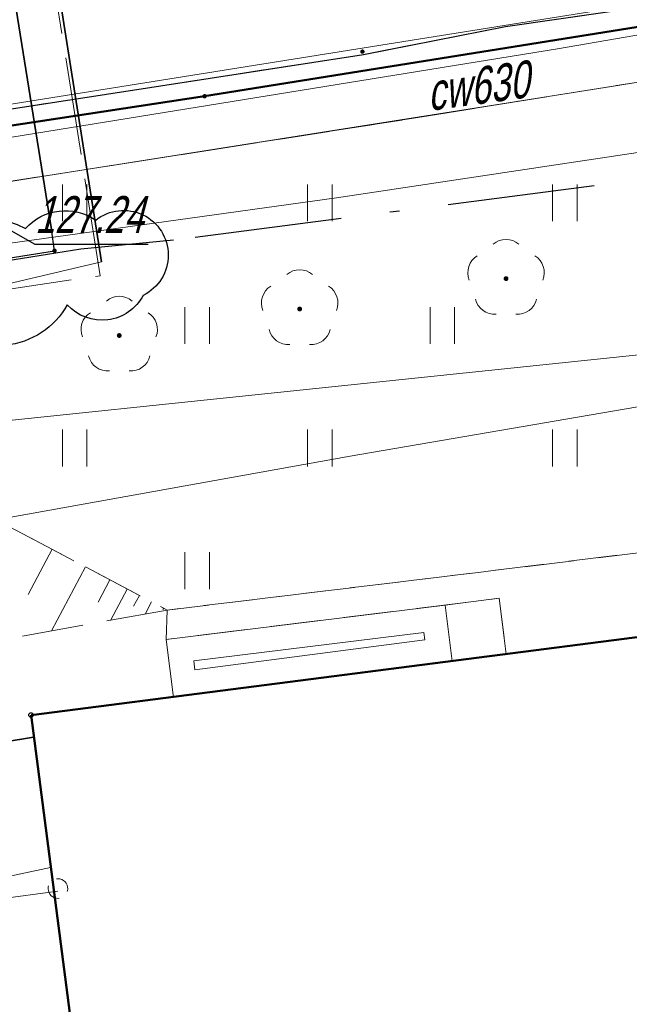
# Model space of a CAD drawing. Extents: x 7463256 to 7464485, y 5957341 to 5958260.
# Tile 40 of 256: x 7463412 to 7463424, y 5957503 to 5957523. Entities that reach past the tile are written whole.
import ezdxf
from ezdxf.enums import TextEntityAlignment as Align

# ---------------------------------------------------------------- set-up
doc = ezdxf.new("R2010")
doc.units = 0
doc.header["$MEASUREMENT"] = 0
for name, pattern in [('1.5_0.5', [2, 1.5, -0.5]), ('218-500', [1, 0.5, -0.5]), ('GAK', [5.2, 3, -1, 0.2, -1]), ('l219_500', [0]), ('mz1.0_0.5', [1.5, 1, -0.5]), ('mz1.25_0.5', [1.75, 1.25, -0.5]), ('mz2.0_0.5', [2.5, 2, -0.5])]:
    doc.linetypes.add(name, pattern=pattern)
doc.layers.get('0').update_dxf_attribs({"color": 2, "linetype": 'CONTINUOUS', "lineweight": 5})
for name, color, linetype in [('000 Inne (niezydentyfikowane)', 7, 'CONTINUOUS'), ('203-Punkt załamania granicy działki nie stabilizowany', 7, 'CONTINUOUS'), ('218-Granica użytku', 7, 'CONTINUOUS'), ('219-Linia granicy', 7, 'CONTINUOUS'), ('312-Budynek (powierzchnia)', 7, 'CONTINUOUS'), ('352-schody (powierzchnia)', 7, 'CONTINUOUS'), ('chodnik (powierzchnia)', 7, 'CONTINUOUS'), ('drzewo liściaste (punkt)', 7, 'CONTINUOUS'), ('jezdnia (powierzchnia)', 7, 'CONTINUOUS'), ('krawężnik (linia)', 7, 'CONTINUOUS'), ('ogrodzenie trwałe (linia)', 7, 'CONTINUOUS'), ('przewód ciepłowniczy (linia)', 7, 'CONTINUOUS'), ('przewód ciepłowniczy (linia)-Atr1', 7, 'CONTINUOUS'), ('przewód elektroenergetyczny (linia)', 7, 'CONTINUOUS'), ('przewód telekomunikacyjny (linia)', 7, 'CONTINUOUS'), ('przewód telekomunikacyjny - projektowany lub w budowie (linia) - ob. projektowany', 7, 'CONTINUOUS'), ('Punkt budynku', 7, 'CONTINUOUS'), ('punkt o określonej wysokości (sieć ciepłownicza)-Atr2', 7, 'CONTINUOUS'), ('punkt o określonej wysokości (sieć elektroenergetyczna)', 7, 'CONTINUOUS'), ('punkt wysokościowy sztuczny', 7, 'CONTINUOUS'), ('rura ochronna - przewód elektroenergetyczny (linia)', 7, 'CONTINUOUS'), ('rura ochronna - przewód telekomunikacyjny (linia)', 7, 'CONTINUOUS'), ('skarpa nieumocniona (powierzchnia)', 7, 'CONTINUOUS'), ('taras (powierzchnia)', 7, 'CONTINUOUS'), ('trawnik (powierzchnia)', 7, 'CONTINUOUS'), ('trawnik (powierzchnia) - symbol', 7, 'CONTINUOUS'), ('urządzenie techniczne projektowane lub w budowie (sieć telekomunikacyjna) - punkt - ob. projektowany', 7, 'CONTINUOUS')]:
    doc.layers.add(name, color=color, linetype=linetype)
doc.layers.add('____proj LSN', color=1, linetype='CONTINUOUS', lineweight=5)
doc.styles.get("Standard").update_dxf_attribs({"font": 'txt', "width": 0.75})
doc.linetypes.add('902-500', pattern='A,3.75,0,[1,ksztalty.shx,S=0.5,R=0,X=0,Y=0],3.75', length=7.5)

# ---------------------------------------------------------------- blocks, each defined once
blk = doc.blocks.new('PW01')
at = {"linetype": 'Continuous', "lineweight": 13}
h = blk.add_hatch(color=0, dxfattribs=at)
edge = h.paths.add_edge_path()
edge.add_arc((0, 0), 0.045, 0, 360)
blk = doc.blocks.new('OP021')
at = {"linetype": 'Continuous', "lineweight": 13}
h = blk.add_hatch(color=0, dxfattribs=at)
edge = h.paths.add_edge_path()
edge.add_arc((0, 0), 0.05, 0, 360)
at = {"color": 0, "linetype": 'Continuous', "lineweight": 13}
for centre, start, end in [((0, 0.4), 49.272, 130.728), ((-0.38, 0.124), 121.308, 202.548), ((0.38, 0.124), 337.452, 58.692), ((-0.235, -0.324), 193.221, 274.871), ((0.235, -0.324), 265.129, 346.779)]:
    blk.add_arc(centre, 0.4, start, end, dxfattribs=at)
blk = doc.blocks.new('PW02')
at = {"linetype": 'Continuous', "lineweight": 13}
h = blk.add_hatch(color=0, dxfattribs=at)
edge = h.paths.add_edge_path()
edge.add_arc((0, 0), 0.045, 0, 360)
blk = doc.blocks.new('TU04')
at = {"color": 0, "linetype": 'Continuous', "lineweight": 13}
for p, q in [((0, 0), (0, 0.75)), ((0.5, 0), (0.5, 0.75))]:
    blk.add_line(p, q, dxfattribs=at)
blk = doc.blocks.new('US01P')
at = {"color": 0, "linetype": 'Continuous', "lineweight": 13}
for points in [[(0.082, 0.181), (0.072, 0.186), (0.034, 0.197), (-0.006, 0.2), (-0.046, 0.194), (-0.084, 0.182), (-0.118, 0.161), (-0.148, 0.135), (-0.172, 0.103), (-0.189, 0.066), (-0.198, 0.028), (-0.2, -0.001)], [(-0.082, -0.182), (-0.061, -0.191), (-0.022, -0.199), (0.018, -0.199), (0.057, -0.192), (0.094, -0.177), (0.127, -0.155), (0.155, -0.126), (0.177, -0.093), (0.192, -0.056), (0.199, -0.016), (0.2, 0)]]:
    blk.add_lwpolyline(points, dxfattribs=at)
blk = doc.blocks.new('203')
at = {"linetype": 'Continuous', "lineweight": 0}
h = blk.add_hatch(color=0, dxfattribs=at)
edge = h.paths.add_edge_path()
edge.add_arc((0, 0), 0.045, 0, 360)
blk = doc.blocks.new('PUNKTBUD')
at = {"color": 0}
blk.add_circle((0, 0), 0.045, dxfattribs=at)

msp = doc.modelspace()

# ---------------------------------------------------------------- linework, layer by layer
at = {"layer": '000 Inne (niezydentyfikowane)', "color": 7, "linetype": 'Continuous', "lineweight": 13}
for p, q in [((7463412.44, 5957511.83), (7463411.95, 5957510.91)), ((7463413.12, 5957511.47), (7463412.43, 5957510.17)), ((7463413.62, 5957511.21), (7463413.38, 5957510.75)), ((7463413.97, 5957511.02), (7463413.63, 5957510.38)), ((7463414.22, 5957510.89), (7463414.1, 5957510.67)), ((7463414.47, 5957510.76), (7463414.34, 5957510.51)), ((7463414.72, 5957510.63), (7463414.7, 5957510.6))]:
    msp.add_line(p, q, dxfattribs=at)
at = {"layer": '218-Granica użytku', "color": 3, "linetype": '218-500', "lineweight": 18, "flags": 128}
for points in [[(7463452.68, 5957527.01), (7463415.55, 5957521.07)], [(7463415.55, 5957521.07), (7463349.73, 5957511.05)]]:
    msp.add_lwpolyline(points, dxfattribs=at)
at = {"layer": '219-Linia granicy', "color": 3, "linetype": 'l219_500', "lineweight": 50, "flags": 128}
for points in [[(7463452.68, 5957527.01), (7463415.55, 5957521.07)], [(7463415.55, 5957521.07), (7463349.73, 5957511.05)]]:
    msp.add_lwpolyline(points, dxfattribs=at)
at = {"layer": '312-Budynek (powierzchnia)', "color": 7, "linetype": 'Continuous', "lineweight": 50, "flags": 128}
for points in [[(7463412.01, 5957508.45), (7463425.01, 5957510.12)], [(7463418.4, 5957459.25), (7463412.01, 5957508.45)]]:
    msp.add_lwpolyline(points, dxfattribs=at)
at = {"layer": '352-schody (powierzchnia)', "color": 7, "linetype": 'Continuous', "lineweight": 18, "flags": 128}
msp.add_lwpolyline([(7463421.7, 5957509.69), (7463420.6, 5957509.55), (7463420.46, 5957510.69), (7463421.56, 5957510.83)], close=True, dxfattribs=at)
msp.add_lwpolyline([(7463421.7, 5957509.69), (7463420.6, 5957509.55), (7463420.46, 5957510.69), (7463421.56, 5957510.83)], close=True, dxfattribs=at)
msp.add_lwpolyline([(7463420.852, 5957509.582), (7463420.85, 5957509.582)], dxfattribs=at)
at = {"layer": '____proj LSN', "linetype": 'GAK', "lineweight": 30}
msp.add_lwpolyline([(7463557.034, 5957527.754), (7463529.836, 5957525.858), (7463527.492, 5957526.661), (7463507.677, 5957526.871), (7463490.682, 5957526.889), (7463481.867, 5957526.354), (7463473.823, 5957525.303), (7463453.066, 5957523.762), (7463448.119, 5957522.43), (7463440.616, 5957521.377), (7463428.652, 5957519.905), (7463414.914, 5957518.134), (7463413.023, 5957517.95), (7463377.03, 5957512.203, 0.407803), (7463376.614, 5957511.641), (7463376.983, 5957508.951), (7463376.78, 5957507.939, -0.297323), (7463376.355, 5957507.596), (7463372.592, 5957507.217), (7463367.616, 5957505.977, 0.395758), (7463367.382, 5957505.61), (7463369.408, 5957490.504, -0.400476), (7463369.004, 5957489.945), (7463355.008, 5957487.349, 0.393739)], format="xyb", dxfattribs=at)
at = {"layer": '____proj LSN', "color": 7, "lineweight": 30}
msp.add_lwpolyline([(7463409.244, 5957517.806, -0.359769), (7463411.898, 5957518.374, -0.5206), (7463411.898, 5957518.374, -0.376923), (7463413.33, 5957518.544, -0.5206), (7463413.33, 5957518.544, -1.113353), (7463414.299, 5957517.009, -0.5206), (7463414.299, 5957517.009, -0.867989), (7463414.299, 5957517.009, -0.5206), (7463412.751, 5957516.816, -0.5206), (7463412.751, 5957516.816, -0.5206), (7463410.096, 5957516.548, -0.5206)], format="xyb", dxfattribs=at)
at = {"layer": 'chodnik (powierzchnia)', "color": 7, "linetype": 'mz1.0_0.5', "lineweight": 18, "flags": 128}
for points in [[(7463445.75, 5957498.83), (7463448.8, 5957499.45), (7463452.23, 5957512.33), (7463455.11, 5957523.13), (7463454.05, 5957524.28), (7463440.57, 5957522.28), (7463440.12, 5957521.69), (7463439.86, 5957520.84), (7463439.85, 5957520.02), (7463438.85, 5957519.83), (7463438.92, 5957521.22), (7463439.26, 5957522.18), (7463439.84, 5957522.97), (7463440.27, 5957523.26), (7463454.47, 5957525.36), (7463455.66, 5957524.38), (7463456.51, 5957523.19), (7463456.62, 5957522.72), (7463448.75, 5957493.58), (7463451.12, 5957475.5), (7463437.85, 5957473.77), (7463433.94, 5957462.22), (7463435.56, 5957449.69), (7463433.99, 5957449.58), (7463432.42, 5957462.31), (7463436.18, 5957473.6), (7463436.08, 5957474.28), (7463434.06, 5957474.08), (7463433.72, 5957477.59), (7463435.62, 5957477.87), (7463435.09, 5957481.83), (7463432.27, 5957481.21), (7463431.86, 5957484.28), (7463434.75, 5957484.8), (7463431.42, 5957510.68), (7463431.13, 5957512.62), (7463430.41, 5957518.67), (7463429.88, 5957519.81), (7463429.03, 5957520.73), (7463427.91, 5957521.34), (7463426.39, 5957521.68), (7463420.12, 5957520.67), (7463375.89, 5957513.74), (7463376.01, 5957515.32), (7463418.79, 5957521.92), (7463421.69, 5957522.49), (7463426.09, 5957523.13), (7463427.78, 5957522.99), (7463429.27, 5957522.42), (7463430.5, 5957521.48), (7463431.44, 5957520.19), (7463431.96, 5957518.66), (7463437.54, 5957475.3), (7463448.6, 5957476.77)], [(7463429.85, 5957510.46), (7463425.07, 5957509.65), (7463425.01, 5957510.12), (7463421.7, 5957509.69), (7463421.56, 5957510.83), (7463414.77, 5957509.99), (7463414.79, 5957510.59), (7463421.14, 5957511.36), (7463429.54, 5957512.39)]]:
    msp.add_lwpolyline(points, close=True, dxfattribs=at)
at = {"layer": 'jezdnia (powierzchnia)', "color": 7, "linetype": '1.5_0.5', "lineweight": 18, "flags": 128}
msp.add_lwpolyline([(7463591.769, 5957590.04), (7463594.62, 5957579.65), (7463594.79, 5957579.07), (7463596.31, 5957573.71), (7463597.08, 5957571.26), (7463598.44, 5957567.63), (7463599.77, 5957563.99), (7463601.39, 5957560.33), (7463603, 5957556.92), (7463604.8, 5957553.45), (7463606.67, 5957549.88), (7463607.91, 5957547.85), (7463608.89, 5957546.32), (7463610.59, 5957543.72), (7463613.11, 5957540.23), (7463614.06, 5957539.06), (7463616.64, 5957535.71), (7463619.11, 5957532.45), (7463621.08, 5957529.83), (7463628.6, 5957519.98), (7463628.85, 5957519.6), (7463629.15, 5957519.23), (7463629.46, 5957518.87), (7463629.77, 5957518.51), (7463630.08, 5957518.15), (7463630.4, 5957517.79), (7463630.71, 5957517.44), (7463631.03, 5957517.09), (7463631.36, 5957516.74), (7463631.69, 5957516.39), (7463632.02, 5957516.05), (7463632.35, 5957515.71), (7463632.67, 5957515.38), (7463632.99, 5957515.05), (7463633.31, 5957514.73), (7463633.64, 5957514.41), (7463633.97, 5957514.1), (7463634.3, 5957513.79), (7463634.64, 5957513.48), (7463634.98, 5957513.18), (7463635.33, 5957512.88), (7463635.68, 5957512.58), (7463636.03, 5957512.29), (7463636.4, 5957511.99), (7463636.78, 5957511.7), (7463637.16, 5957511.42), (7463637.55, 5957511.14), (7463637.94, 5957510.87), (7463638.34, 5957510.6), (7463638.74, 5957510.35), (7463639.14, 5957510.09), (7463639.55, 5957509.85), (7463639.96, 5957509.61), (7463640.38, 5957509.38), (7463642.84, 5957508.24), (7463664.97, 5957492.53), (7463637.77, 5957502.4), (7463635.02, 5957503.55), (7463634.57, 5957503.76), (7463634.12, 5957503.98), (7463633.68, 5957504.22), (7463633.25, 5957504.47), (7463632.83, 5957504.73), (7463632.41, 5957505), (7463632.01, 5957505.29), (7463631.61, 5957505.59), (7463631.22, 5957505.9), (7463630.84, 5957506.22), (7463629.34, 5957507.67), (7463614.31, 5957526.12), (7463607.42, 5957531.18), (7463601.26, 5957534.12), (7463592.11, 5957537.46), (7463582.8, 5957540.04), (7463578.77, 5957540.9), (7463562.61, 5957542.27), (7463545.44, 5957541.57), (7463525.75, 5957538.68), (7463489.6, 5957533.13), (7463485.87, 5957532.52), (7463482.19, 5957530.95), (7463472.45, 5957526.44), (7463471.25, 5957525.52), (7463470.32, 5957524.14), (7463469.89, 5957523.54), (7463467.66, 5957515.23), (7463467.32, 5957515.32), (7463466.99, 5957515.41), (7463466.65, 5957515.5), (7463466.18, 5957513.75), (7463466.52, 5957513.66), (7463466.85, 5957513.57), (7463467.19, 5957513.48), (7463469.89, 5957523.54), (7463463.58, 5957500.08), (7463463.25, 5957500.17), (7463462.92, 5957500.25), (7463462.59, 5957500.34), (7463462.14, 5957498.62), (7463462.47, 5957498.53), (7463462.8, 5957498.45), (7463463.13, 5957498.36), (7463459.63, 5957485.41), (7463458.39, 5957485.74), (7463455.73, 5957476.33), (7463457.09, 5957475.96), (7463463.86, 5957474.19), (7463464.79, 5957477.72), (7463467.83, 5957476.92), (7463467.77, 5957476.7), (7463467.71, 5957476.47), (7463467.66, 5957476.25), (7463468.82, 5957475.94), (7463468.88, 5957476.17), (7463468.93, 5957476.4), (7463468.99, 5957476.62), (7463469.28, 5957476.55), (7463469.96, 5957476.37), (7463470.75, 5957479.31), (7463471.02, 5957479.24), (7463471.29, 5957479.17), (7463471.56, 5957479.1), (7463471.83, 5957479.03), (7463469.83, 5957470.77), (7463468.39, 5957465.19), (7463471.46, 5957464.38), (7463467.55, 5957451.02), (7463465.51, 5957447), (7463462.32, 5957444.2), (7463449.04, 5957441.48), (7463441.03, 5957432.97), (7463438.44, 5957432.79), (7463435.93, 5957446.13), (7463438.61, 5957447.13), (7463439.57, 5957448.35), (7463450.04, 5957473.65), (7463451.08, 5957474.98), (7463451.12, 5957475.5), (7463448.75, 5957493.58), (7463456.62, 5957522.72), (7463456.51, 5957523.19), (7463455.66, 5957524.38), (7463454.47, 5957525.36), (7463440.27, 5957523.26), (7463439.84, 5957522.97), (7463439.26, 5957522.18), (7463438.92, 5957521.22), (7463438.85, 5957519.83), (7463439.85, 5957520.02), (7463442.8, 5957520.53), (7463445.75, 5957498.83), (7463448.6, 5957476.77), (7463437.54, 5957475.3), (7463431.96, 5957518.66), (7463431.44, 5957520.19), (7463430.5, 5957521.48), (7463429.27, 5957522.42), (7463427.78, 5957522.99), (7463426.09, 5957523.13), (7463421.69, 5957522.49), (7463418.79, 5957521.92), (7463376.01, 5957515.32), (7463334.96, 5957509.14), (7463334.47, 5957515.53), (7463334.26, 5957521.17), (7463334.04, 5957522.29), (7463334.48, 5957520.99), (7463334.79, 5957520.19), (7463335.34, 5957519.65), (7463336.05, 5957519.42), (7463337.13, 5957519.61), (7463338.12, 5957520.23), (7463338.91, 5957521.17), (7463339.69, 5957522.36), (7463342.64, 5957522.54), (7463343.21, 5957521.22), (7463343.94, 5957520.24), (7463344.8, 5957519.42), (7463345.72, 5957518.76), (7463346.74, 5957518.19), (7463347.84, 5957517.75), (7463348.77, 5957517.46), (7463382.62, 5957522.66), (7463407.52, 5957526.48), (7463412.42, 5957527.23), (7463432.39, 5957530.36), (7463438.28, 5957531.28), (7463439.27, 5957531.43), (7463440.77, 5957531.67), (7463463.05, 5957535.17), (7463469.41, 5957536.19), (7463485.95, 5957538.82), (7463487.91, 5957539.15), (7463505.7, 5957542.11), (7463506.8, 5957542.48), (7463507.91, 5957543.56), (7463509.24, 5957545.81), (7463509.79, 5957547.9), (7463514.89, 5957549.48), (7463515.34, 5957548.02), (7463516.02, 5957546.59), (7463516.84, 5957545.44), (7463517.92, 5957544.71), (7463519.34, 5957544.39), (7463529.12, 5957545.81), (7463536.72, 5957547.02), (7463542.97, 5957547.77), (7463550.75, 5957548.47), (7463557.74, 5957548.84), (7463562.91, 5957548.67), (7463569.76, 5957548.4), (7463579.41, 5957548.08), (7463582.97, 5957549.54), (7463585.43, 5957551.54), (7463587.37, 5957553.5), (7463588.97, 5957555.95), (7463589.14, 5957555.59), (7463589.64, 5957556.42), (7463590.36, 5957558.13), (7463590.82, 5957559.79), (7463591.1, 5957561.3), (7463591.18, 5957562.71), (7463591.21, 5957564.41), (7463590.65, 5957566.85), (7463589.9, 5957570.06), (7463589.09, 5957573.66), (7463588.01, 5957579.07), (7463587.09, 5957582.93), (7463585.652, 5957589.138)], dxfattribs=at)
at = {"layer": 'krawężnik (linia)', "color": 7, "linetype": 'Continuous', "lineweight": 25, "flags": 128}
msp.add_lwpolyline([(7463336.04, 5957503.32), (7463376.55, 5957509.27), (7463375.89, 5957513.74), (7463376.01, 5957515.32), (7463418.79, 5957521.92), (7463421.69, 5957522.49), (7463426.09, 5957523.13), (7463427.78, 5957522.99), (7463429.27, 5957522.42), (7463430.5, 5957521.48), (7463431.44, 5957520.19), (7463431.96, 5957518.66), (7463437.54, 5957475.3)], dxfattribs=at)
at = {"layer": 'ogrodzenie trwałe (linia)', "color": 7, "linetype": '902-500', "lineweight": 35, "flags": 128}
msp.add_lwpolyline([(7463412.06, 5957508), (7463400.92, 5957506.16)], dxfattribs=at)
at = {"layer": 'przewód ciepłowniczy (linia)', "color": 212, "linetype": 'Continuous', "lineweight": 18, "flags": 128}
for points in [[(7463387.18, 5957516.35), (7463399.03, 5957518.25), (7463410.02, 5957519.99), (7463410.9, 5957520.12), (7463422.75, 5957522.04), (7463430.95, 5957523.46)], [(7463430.14, 5957522.28), (7463423.85, 5957521.27), (7463411.97, 5957519.39), (7463409.72, 5957519.03), (7463400.12, 5957517.5), (7463388.26, 5957515.6), (7463376.4, 5957513.8), (7463375.46, 5957513.61), (7463375.14, 5957513.34), (7463374.95, 5957512.92), (7463375.02, 5957511.94), (7463375.3, 5957509.43), (7463375.49, 5957507.69), (7463375.7, 5957506.8), (7463375.98, 5957506.47), (7463376.38, 5957506.33), (7463377.41, 5957506.39), (7463381.02, 5957506.93), (7463381.69, 5957506.8), (7463382.11, 5957506.62), (7463382.38, 5957506.3), (7463382.7, 5957505.4), (7463384.51, 5957490.52), (7463386.16, 5957478.58)], [(7463305.77, 5957496.7), (7463313.32, 5957497.56), (7463321.14, 5957498.46), (7463320.36, 5957505.18), (7463410.51, 5957514.35), (7463436.6, 5957517.07), (7463437.18, 5957511.34), (7463444.15, 5957511.8), (7463446.07, 5957511.87)]]:
    msp.add_lwpolyline(points, dxfattribs=at)
at = {"layer": 'przewód elektroenergetyczny (linia)', "color": 1, "linetype": 'Continuous', "lineweight": 18, "flags": 128}
for points in [[(7463545.53, 5957525.01), (7463533.65, 5957524.5), (7463526.21, 5957524.15), (7463517.9, 5957524.11), (7463510.15, 5957524.07), (7463494.86, 5957524.3), (7463487.59, 5957524.4), (7463477.05, 5957524.31), (7463470.92, 5957524.22), (7463470.27, 5957524.18), (7463455.64, 5957523.2), (7463447.97, 5957523.03), (7463439.55, 5957521.79), (7463432.39, 5957520.97), (7463427.96, 5957520.46), (7463418.24, 5957519), (7463404.58, 5957517.1), (7463398.46, 5957516.12), (7463384.16, 5957513.79), (7463369.43, 5957511.47), (7463359.36, 5957510.05)], [(7463428.55, 5957515.45), (7463418.52, 5957513.73), (7463403.5, 5957511.03), (7463396.58, 5957509.89), (7463392.57, 5957509.46), (7463378.67, 5957508.18), (7463372.04, 5957507.61), (7463362.13, 5957504.89), (7463355.32, 5957504.04), (7463349.36, 5957503.37), (7463350.82, 5957492), (7463351.75, 5957485.03), (7463351.95, 5957483.37), (7463352.12, 5957478.75), (7463352.28, 5957475.33)], [(7463428.55, 5957515.45), (7463418.52, 5957513.73), (7463403.5, 5957511.03), (7463396.58, 5957509.89), (7463392.57, 5957509.46), (7463378.67, 5957508.18), (7463372.04, 5957507.61), (7463362.13, 5957504.89), (7463355.32, 5957504.04)], [(7463418.52, 5957513.73), (7463403.5, 5957511.03), (7463396.58, 5957509.89), (7463392.57, 5957509.46), (7463378.67, 5957508.18), (7463372.04, 5957507.61), (7463362.13, 5957504.89), (7463355.32, 5957504.04)]]:
    msp.add_lwpolyline(points, dxfattribs=at)
at = {"layer": 'przewód telekomunikacyjny (linia)', "color": 30, "linetype": 'Continuous', "lineweight": 18, "flags": 128}
for points in [[(7463467.08, 5957542.44), (7463461.53, 5957543.44), (7463460.37, 5957541.23), (7463437.06, 5957537.73), (7463435.23, 5957539.04), (7463433.1, 5957538.85), (7463431.26, 5957536.86), (7463410.91, 5957533.7), (7463411.85, 5957527.81), (7463413.45, 5957517.69), (7463410.93, 5957517.1), (7463410.23, 5957516.3), (7463409.44, 5957516.16), (7463408.28, 5957516.86), (7463377.06, 5957511.73), (7463377.53, 5957507.38), (7463372.63, 5957506.78), (7463365.34, 5957504.64), (7463347.17, 5957502.57)], [(7463389.33, 5957443.44), (7463381.32, 5957504.15), (7463381.28, 5957504.49), (7463381.15, 5957504.82), (7463380.93, 5957505.37), (7463376.14, 5957504.79), (7463373.9, 5957505.39), (7463373.87, 5957505.69), (7463373.22, 5957514.08), (7463373.19, 5957514.4), (7463373.52, 5957514.52), (7463375.12, 5957515.09), (7463430.27, 5957523.89), (7463432.74, 5957523.74), (7463433.08, 5957523.72), (7463433.13, 5957523.38), (7463434.74, 5957513.4), (7463435.48, 5957512.31), (7463435.68, 5957512.01), (7463436.04, 5957512), (7463438.27, 5957511.91), (7463441.29, 5957512.31), (7463442.61, 5957512.05), (7463442.94, 5957511.98)], [(7463391.21, 5957504.98), (7463390.56, 5957508.06), (7463402.78, 5957509.81), (7463403.77, 5957503.64), (7463408.45, 5957504.5), (7463412.41, 5957505.34)]]:
    msp.add_lwpolyline(points, dxfattribs=at)
at = {"layer": 'przewód telekomunikacyjny - projektowany lub w budowie (linia) - ob. projektowany', "color": 30, "linetype": 'mz2.0_0.5', "lineweight": 18, "flags": 128}
for points in [[(7463413.42, 5957517.41), (7463410.84, 5957533.74), (7463431.23, 5957536.93), (7463433.06, 5957539.05), (7463435.21, 5957539.24), (7463437, 5957537.76), (7463460.31, 5957541.32), (7463461.48, 5957543.69), (7463467.27, 5957542.29), (7463470.76, 5957542.77), (7463477.71, 5957539.31), (7463488.01, 5957541.08), (7463489.44, 5957531.37), (7463530.84, 5957537.68), (7463545.63, 5957539.63), (7463555.26, 5957540.13), (7463555.96, 5957541.75), (7463562.52, 5957541.9), (7463572.79, 5957541), (7463581.12, 5957539.74), (7463596.69, 5957535.13), (7463607.56, 5957530.27), (7463613.92, 5957525.55), (7463633.51, 5957503.42), (7463638.24, 5957496.95), (7463638.73, 5957495.47), (7463639.99, 5957494.45), (7463649.9, 5957479.61), (7463659.63, 5957459.45), (7463672.96, 5957427.37), (7463673.317, 5957425.888)], [(7463410.85, 5957517.03), (7463413.42, 5957517.41)], [(7463401.28, 5957503.34), (7463412.56, 5957504.86)]]:
    msp.add_lwpolyline(points, dxfattribs=at)
at = {"layer": 'punkt o określonej wysokości (sieć ciepłownicza)-Atr2', "color": 7, "flags": 128}
msp.add_lwpolyline([(7463410.09, 5957519.19), (7463412.09, 5957518.05), (7463414.398, 5957518.05)], dxfattribs=at)
at = {"layer": 'rura ochronna - przewód elektroenergetyczny (linia)', "color": 6, "linetype": 'Continuous', "lineweight": 30}
msp.add_lwpolyline([(7463386.77, 5957514.07), (7463392, 5957514.78), (7463398.3, 5957515.77), (7463405.3, 5957516.78), (7463412.49, 5957517.92), (7463412.43, 5957518.35), (7463410.86, 5957528.11), (7463409.56, 5957534.77), (7463414.2, 5957535.49), (7463419.88, 5957536.34), (7463430.87, 5957538.05)], dxfattribs=at)
at = {"layer": 'rura ochronna - przewód elektroenergetyczny (linia)', "color": 1, "linetype": 'Continuous', "lineweight": 35, "flags": 128}
msp.add_lwpolyline([(7463410.86, 5957528.11), (7463412.43, 5957518.35)], dxfattribs=at)
at = {"layer": 'rura ochronna - przewód telekomunikacyjny (linia)', "color": 30, "linetype": 'Continuous', "lineweight": 35, "flags": 128}
msp.add_lwpolyline([(7463413.45, 5957517.69), (7463411.85, 5957527.81)], dxfattribs=at)
at = {"layer": 'skarpa nieumocniona (powierzchnia)', "color": 7, "linetype": 'mz1.25_0.5', "lineweight": 18, "flags": 128}
msp.add_lwpolyline([(7463414.79, 5957510.59), (7463400.33, 5957507.99), (7463388.83, 5957505.8), (7463379.26, 5957504.64), (7463379.1, 5957502.37), (7463375.06, 5957499.48), (7463369.89, 5957497.05), (7463365.92, 5957495.63), (7463350.52, 5957491.84), (7463363.07, 5957495.8), (7463368.72, 5957498.88), (7463373.44, 5957501.36), (7463376.83, 5957503.28), (7463377.07, 5957505.56), (7463378.99, 5957507.88), (7463389.09, 5957509.94), (7463400.75, 5957511.9), (7463409.77, 5957513.24)], close=True, dxfattribs=at)
at = {"layer": 'taras (powierzchnia)', "color": 0, "lineweight": 18}
for p, q in [((7463414.77, 5957509.99), (7463420.46, 5957510.69)), ((7463420.46, 5957510.69), (7463420.6, 5957509.55)), ((7463414.92, 5957508.81), (7463414.77, 5957509.99)), ((7463415.33, 5957509.555), (7463420.025, 5957510.133)), ((7463420.025, 5957510.133), (7463420.043, 5957509.982)), ((7463420.043, 5957509.982), (7463415.353, 5957509.37)), ((7463420.6, 5957509.55), (7463414.92, 5957508.81)), ((7463415.353, 5957509.37), (7463415.33, 5957509.555))]:
    msp.add_line(p, q, dxfattribs=at)
at = {"layer": 'trawnik (powierzchnia)', "color": 7, "linetype": 'mz1.0_0.5', "lineweight": 18, "flags": 128}
msp.add_lwpolyline([(7463427.91, 5957521.34), (7463429.03, 5957520.73), (7463429.88, 5957519.81), (7463430.41, 5957518.67), (7463431.13, 5957512.62), (7463430.73, 5957512.56), (7463430.33, 5957512.5), (7463429.94, 5957512.45), (7463429.54, 5957512.39), (7463421.14, 5957511.36), (7463414.79, 5957510.59), (7463409.77, 5957513.24), (7463400.75, 5957511.9), (7463389.09, 5957509.94), (7463378.99, 5957507.88), (7463377.07, 5957505.56), (7463376.83, 5957503.28), (7463376.64, 5957503.17), (7463336.31, 5957496.02), (7463335.88, 5957500.81), (7463335.15, 5957507.63), (7463336.04, 5957503.32), (7463376.55, 5957509.27), (7463375.89, 5957513.74), (7463420.12, 5957520.67), (7463426.39, 5957521.68)], close=True, dxfattribs=at)

# ---------------------------------------------------------------- block references
at = {"layer": '203-Punkt załamania granicy działki nie stabilizowany', "color": 3, "linetype": 'Continuous', "lineweight": 18}
msp.add_blockref('203', (7463415.55, 5957521.07), dxfattribs=at)
at = {"layer": 'drzewo liściaste (punkt)', "color": 94, "linetype": 'Continuous', "lineweight": 13}
for p in [(7463421.7, 5957517.35), (7463417.49, 5957516.73), (7463413.81, 5957516.19)]:
    msp.add_blockref('OP021', p, dxfattribs=at)
at = {"layer": 'Punkt budynku', "color": 5, "linetype": 'Continuous', "lineweight": 18}
msp.add_blockref('PUNKTBUD', (7463412.01, 5957508.45), dxfattribs=at)
at = {"layer": 'punkt o określonej wysokości (sieć elektroenergetyczna)', "color": 1, "linetype": 'Continuous', "lineweight": 13}
msp.add_blockref('PW01', (7463412.49, 5957517.92), dxfattribs=at)
at = {"layer": 'punkt wysokościowy sztuczny', "color": 7, "linetype": 'Continuous', "lineweight": 13}
msp.add_blockref('PW02', (7463418.77, 5957521.98), dxfattribs=at)
at = {"layer": 'trawnik (powierzchnia) - symbol', "color": 7, "linetype": 'Continuous', "lineweight": 18}
for p in [(7463412.65, 5957518.52), (7463417.65, 5957518.52), (7463422.65, 5957518.52), (7463415.15, 5957516.02), (7463420.15, 5957516.02), (7463412.65, 5957513.52), (7463417.65, 5957513.52), (7463422.65, 5957513.52), (7463415.15, 5957511.02)]:
    msp.add_blockref('TU04', p, dxfattribs=at)
at = {"layer": 'urządzenie techniczne projektowane lub w budowie (sieć telekomunikacyjna) - punkt - ob. projektowany', "color": 30, "linetype": 'Continuous', "lineweight": 18, "rotation": 277.59}
msp.add_blockref('US01P', (7463412.56, 5957504.91), dxfattribs=at)

# ---------------------------------------------------------------- texts
at = {"layer": 'przewód ciepłowniczy (linia)-Atr1', "color": 212, "oblique": 15, "width": 0.72}
msp.add_text('cw630', height=0.75, rotation=7.8, dxfattribs=at).set_placement((7463420.13, 5957520.77))
at = {"layer": 'punkt o określonej wysokości (sieć ciepłownicza)-Atr2', "color": 212, "oblique": 15, "width": 0.72}
msp.add_text('127.24', height=0.75, dxfattribs=at).set_placement((7463412.09, 5957518.058), align=Align.BOTTOM_LEFT)

doc.saveas('drawing.dxf')
